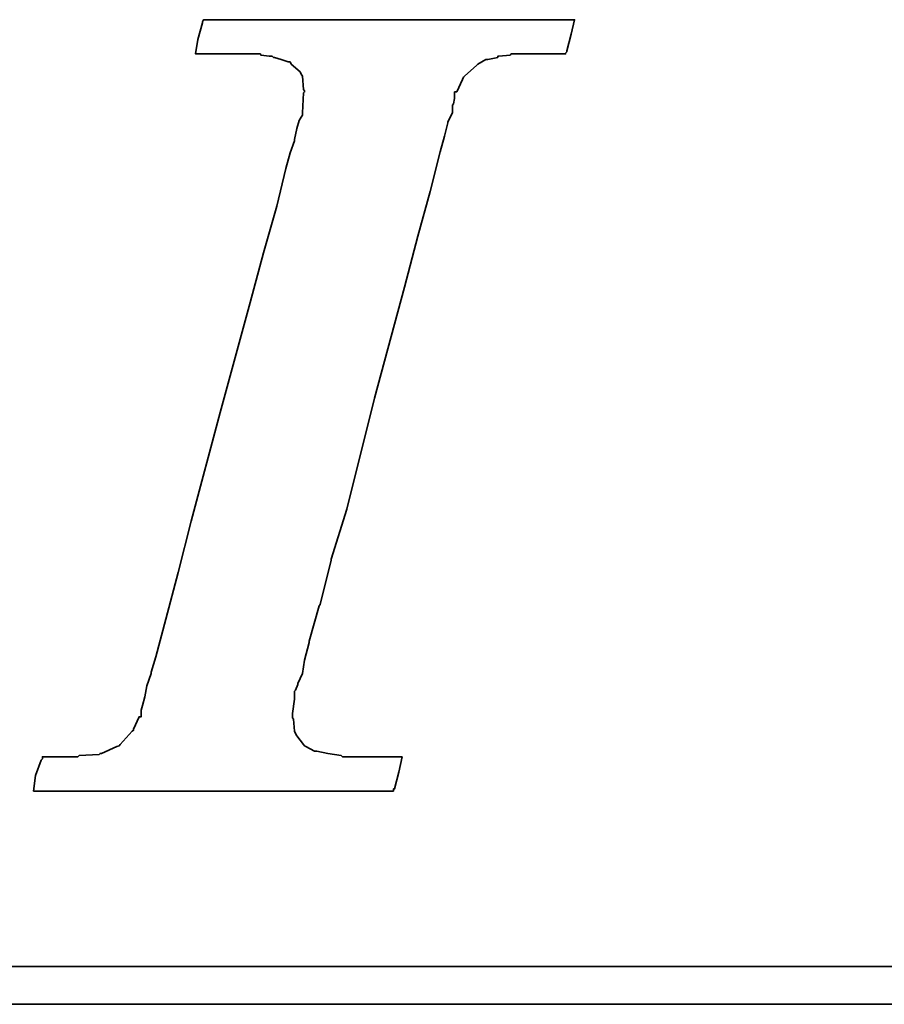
# Model space of a CAD drawing. Header units: millimetres. Extents: x -51 to 146, y -54 to 93.
# Tile 32 of 51: x 107.59 to 109.06, y 1.77 to 3.44. Entities that reach past the tile are written whole.
import ezdxf

# ---------------------------------------------------------------- set-up
doc = ezdxf.new("R2010")
doc.units = ezdxf.units.MM
doc.layers.add('DIM', color=4, linetype='Continuous')
doc.layers.add('layer 1', color=7, linetype='Continuous')

# ---------------------------------------------------------------- blocks, each defined once
blk = doc.blocks.new('TBI MOTION logo(完整正式版)')
at = {"layer": 'layer 1', "color": 22, "lineweight": 35}
for points, knots in [([(-40.59125, -7.94375), (-40.59125, -7.94375), (-40.97375, -7.94375), (-40.97375, -7.94375), (-40.97375, -7.94375), (-40.97375, -7.94375), (-41.38125, -7.94375), (-41.38125, -7.94375), (-41.38125, -7.94375), (-41.38125, -7.94375), (-41.54875, -7.94375), (-41.54875, -7.94375), (-41.54875, -7.94375), (-41.54875, -7.94375), (-41.59875, -7.94375), (-41.59875, -7.94375), (-41.59875, -7.94375), (-41.59875, -7.94375), (-41.88375, -7.94375), (-41.88375, -7.94375), (-41.88375, -7.94375), (-41.88375, -7.94375), (-41.90875, -7.91875), (-41.90875, -7.91875), (-41.90875, -7.91875), (-41.90875, -7.91875), (-42.19875, -7.87125), (-42.19875, -7.87125), (-42.19875, -7.87125), (-42.19875, -7.87125), (-42.43875, -7.82375), (-42.43875, -7.82375), (-42.43875, -7.82375), (-42.43875, -7.82375), (-42.45875, -7.82375), (-42.45875, -7.82375), (-42.45875, -7.82375), (-42.45875, -7.82375), (-42.48625, -7.82375), (-42.48625, -7.82375), (-42.48625, -7.82375), (-42.48625, -7.82375), (-42.67625, -7.72375), (-42.67625, -7.72375), (-42.67625, -7.72375), (-42.67625, -7.72375), (-42.70125, -7.70375), (-42.70125, -7.70375), (-42.70125, -7.70375), (-42.70125, -7.70375), (-42.72375, -7.67875), (-42.72375, -7.67875), (-42.72375, -7.67875), (-42.72375, -7.67875), (-42.86875, -7.48875), (-42.86875, -7.48875), (-42.86875, -7.48875), (-42.86875, -7.48875), (-42.89375, -7.43875), (-42.89375, -7.43875), (-42.89375, -7.43875), (-42.89375, -7.43875), (-42.91875, -7.38875), (-42.91875, -7.38875), (-42.91875, -7.38875), (-42.91875, -7.38875), (-42.93875, -7.12875), (-42.93875, -7.12875), (-42.93875, -7.12875), (-42.93875, -7.12875), (-42.96375, -7.10375), (-42.96375, -7.10375), (-42.96375, -7.10375), (-42.96375, -7.10375), (-42.96375, -7.05375), (-42.96375, -7.05375), (-42.96375, -7.05375), (-42.96375, -7.05375), (-42.96375, -7.00875), (-42.96375, -7.00875), (-42.96375, -7.00875), (-42.96375, -7.00875), (-42.91875, -6.69625), (-42.91875, -6.69625), (-42.91875, -6.69625), (-42.91875, -6.69625), (-42.91875, -6.62375), (-42.91875, -6.62375), (-42.91875, -6.62375), (-42.91875, -6.62375), (-42.91875, -6.59625), (-42.91875, -6.59625), (-42.91875, -6.59625), (-42.91875, -6.59625), (-42.91875, -6.57375), (-42.91875, -6.57375), (-42.91875, -6.57375), (-42.91875, -6.57375), (-42.91875, -6.52875), (-42.91875, -6.52875), (-42.91875, -6.52875), (-42.91875, -6.52875), (-42.89375, -6.50375), (-42.89375, -6.50375), (-42.89375, -6.50375), (-42.89375, -6.50375), (-42.84375, -6.38375), (-42.84375, -6.38375), (-42.84375, -6.38375), (-42.84375, -6.38375), (-42.84375, -6.35875), (-42.84375, -6.35875), (-42.84375, -6.35875), (-42.84375, -6.35875), (-42.74625, -6.14375), (-42.74625, -6.14375), (-42.74625, -6.14375), (-42.74625, -6.14375), (-42.70125, -5.85375), (-42.70125, -5.85375), (-42.70125, -5.85375), (-42.70125, -5.85375), (-42.60375, -5.47125), (-42.60375, -5.47125), (-42.60375, -5.47125), (-42.60375, -5.47125), (-42.60375, -5.44875), (-42.60375, -5.44875), (-42.60375, -5.44875), (-42.60375, -5.44875), (-42.38875, -4.67875), (-42.38875, -4.67875), (-42.38875, -4.67875), (-42.38875, -4.67875), (-42.36375, -4.65375), (-42.36375, -4.65375), (-42.36375, -4.65375), (-42.36375, -4.65375), (-42.12375, -3.69625), (-42.12375, -3.69625), (-42.12375, -3.69625), (-42.12375, -3.69625), (-42.12375, -3.67374), (-42.12375, -3.67374), (-42.12375, -3.67374), (-42.12375, -3.67374), (-41.78875, -2.59374), (-41.78875, -2.59374), (-41.78875, -2.59374), (-41.78875, -2.59374), (-41.18875, -0.19375), (-41.18875, -0.19375), (-41.18875, -0.19375), (-41.18875, -0.19375), (-40.54375, 2.20624), (-40.54375, 2.20624), (-40.54375, 2.20624), (-40.54375, 2.20624), (-40.25375, 3.30875), (-40.25375, 3.30875), (-40.25375, 3.30875), (-40.25375, 3.30875), (-39.98875, 4.27125), (-39.98875, 4.27125), (-39.98875, 4.27125), (-39.98875, 4.27125), (-39.77375, 5.13125), (-39.77375, 5.13125), (-39.77375, 5.13125), (-39.77375, 5.13125), (-39.67875, 5.47125), (-39.67875, 5.47125), (-39.67875, 5.47125), (-39.67875, 5.47125), (-39.60375, 5.75625), (-39.60375, 5.75625), (-39.60375, 5.75625), (-39.60375, 5.75625), (-39.60375, 5.78125), (-39.60375, 5.78125), (-39.60375, 5.78125), (-39.60375, 5.78125), (-39.50875, 5.97125), (-39.50875, 5.97125), (-39.50875, 5.97125), (-39.50875, 5.97125), (-39.50875, 6.13875), (-39.50875, 6.13875), (-39.50875, 6.13875), (-39.50875, 6.13875), (-39.48625, 6.16625), (-39.48625, 6.16625), (-39.48625, 6.16625), (-39.48625, 6.16625), (-39.46125, 6.28625), (-39.46125, 6.28625), (-39.46125, 6.28625), (-39.46125, 6.28625), (-39.46125, 6.42625), (-39.46125, 6.42625), (-39.46125, 6.42625), (-39.46125, 6.42625), (-39.41375, 6.42625), (-39.41375, 6.42625), (-39.41375, 6.42625), (-39.41375, 6.42625), (-39.29375, 6.69125), (-39.29375, 6.69125), (-39.29375, 6.69125), (-39.29375, 6.69125), (-39.26875, 6.74125), (-39.26875, 6.74125), (-39.26875, 6.74125), (-39.26875, 6.74125), (-39.24375, 6.76625), (-39.24375, 6.76625), (-39.24375, 6.76625), (-39.24375, 6.76625), (-38.98375, 7.00624), (-38.98375, 7.00624), (-38.98375, 7.00624), (-38.98375, 7.00624), (-38.95625, 7.02624), (-38.95625, 7.02624), (-38.95625, 7.02624), (-38.95625, 7.02624), (-38.78875, 7.12624), (-38.78875, 7.12624), (-38.78875, 7.12624), (-38.78875, 7.12624), (-38.76375, 7.12624), (-38.76375, 7.12624), (-38.76375, 7.12624), (-38.76375, 7.12624), (-38.74375, 7.12624), (-38.74375, 7.12624), (-38.74375, 7.12624), (-38.74375, 7.12624), (-38.52875, 7.17125), (-38.52875, 7.17125), (-38.52875, 7.17125), (-38.52875, 7.17125), (-38.52875, 7.19624), (-38.52875, 7.19624), (-38.52875, 7.19624), (-38.52875, 7.19624), (-38.50375, 7.19624), (-38.50375, 7.19624), (-38.50375, 7.19624), (-38.50375, 7.19624), (-38.26125, 7.21875), (-38.26125, 7.21875), (-38.26125, 7.21875), (-38.26125, 7.21875), (-38.23875, 7.24624), (-38.23875, 7.24624), (-38.23875, 7.24624), (-38.23875, 7.24624), (-38.21625, 7.24624), (-38.21625, 7.24624), (-38.21625, 7.24624), (-38.21625, 7.24624), (-38.18875, 7.24624), (-38.18875, 7.24624), (-38.18875, 7.24624), (-38.18875, 7.24624), (-37.90375, 7.24624), (-37.90375, 7.24624), (-37.90375, 7.24624), (-37.90375, 7.24624), (-37.85375, 7.24624), (-37.85375, 7.24624), (-37.85375, 7.24624), (-37.85375, 7.24624), (-37.75875, 7.24624), (-37.75875, 7.24624), (-37.75875, 7.24624), (-37.75875, 7.24624), (-37.42375, 7.24624), (-37.42375, 7.24624), (-37.42375, 7.24624), (-37.42375, 7.24624), (-37.08875, 7.24624), (-37.08875, 7.24624), (-37.08875, 7.24624), (-37.08875, 7.24624), (-37.06375, 7.24624), (-37.06375, 7.24624), (-37.06375, 7.24624), (-37.06375, 7.24624), (-37.06375, 7.26624), (-37.06375, 7.26624), (-37.06375, 7.26624), (-37.06375, 7.26624), (-37.03875, 7.29125), (-37.03875, 7.29125), (-37.03875, 7.29125), (-37.03875, 7.29125), (-37.03875, 7.31625), (-37.03875, 7.31625), (-37.03875, 7.31625), (-37.03875, 7.31625), (-36.94125, 7.67625), (-36.94125, 7.67625), (-36.94125, 7.67625), (-36.94125, 7.67625), (-36.86875, 7.98625), (-36.86875, 7.98625), (-36.86875, 7.98625), (-36.86875, 7.98625), (-36.98875, 7.98625), (-36.98875, 7.98625), (-36.98875, 7.98625), (-36.98875, 7.98625), (-37.42375, 7.98625), (-37.42375, 7.98625), (-37.42375, 7.98625), (-37.42375, 7.98625), (-37.94875, 7.98625), (-37.94875, 7.98625), (-37.94875, 7.98625), (-37.94875, 7.98625), (-38.57375, 7.98625), (-38.57375, 7.98625), (-38.57375, 7.98625), (-38.57375, 7.98625), (-39.29375, 7.98625), (-39.29375, 7.98625), (-39.29375, 7.98625), (-39.29375, 7.98625), (-40.82875, 7.98625), (-40.82875, 7.98625), (-40.82875, 7.98625), (-40.82875, 7.98625), (-42.36375, 7.98625), (-42.36375, 7.98625), (-42.36375, 7.98625), (-42.36375, 7.98625), (-43.08375, 7.98625), (-43.08375, 7.98625), (-43.08375, 7.98625), (-43.08375, 7.98625), (-43.70875, 7.98625), (-43.70875, 7.98625), (-43.70875, 7.98625), (-43.70875, 7.98625), (-44.23375, 7.98625), (-44.23375, 7.98625), (-44.23375, 7.98625), (-44.23375, 7.98625), (-44.66875, 7.98625), (-44.66875, 7.98625), (-44.66875, 7.98625), (-44.66875, 7.98625), (-44.88375, 7.98625), (-44.88375, 7.98625), (-44.88375, 7.98625), (-44.88375, 7.98625), (-44.90875, 7.94125), (-44.90875, 7.94125), (-44.90875, 7.94125), (-44.90875, 7.94125), (-44.90875, 7.91625), (-44.90875, 7.91625), (-44.90875, 7.91625), (-44.90875, 7.91625), (-45.00375, 7.55625), (-45.00375, 7.55625), (-45.00375, 7.55625), (-45.00375, 7.55625), (-45.05375, 7.24624), (-45.05375, 7.24624), (-45.05375, 7.24624), (-45.05375, 7.24624), (-44.61875, 7.24624), (-44.61875, 7.24624), (-44.61875, 7.24624), (-44.61875, 7.24624), (-44.11375, 7.24624), (-44.11375, 7.24624), (-44.11375, 7.24624), (-44.11375, 7.24624), (-43.99375, 7.24624), (-43.99375, 7.24624), (-43.99375, 7.24624), (-43.99375, 7.24624), (-43.94625, 7.24624), (-43.94625, 7.24624), (-43.94625, 7.24624), (-43.94625, 7.24624), (-43.92374, 7.24624), (-43.92374, 7.24624), (-43.92374, 7.24624), (-43.92374, 7.24624), (-43.65875, 7.24624), (-43.65875, 7.24624), (-43.65875, 7.24624), (-43.65875, 7.24624), (-43.63875, 7.21875), (-43.63875, 7.21875), (-43.63875, 7.21875), (-43.63875, 7.21875), (-43.46875, 7.19624), (-43.46875, 7.19624), (-43.46875, 7.19624), (-43.46875, 7.19624), (-43.39875, 7.19624), (-43.39875, 7.19624), (-43.39875, 7.19624), (-43.39875, 7.19624), (-43.37125, 7.17125), (-43.37125, 7.17125), (-43.37125, 7.17125), (-43.37125, 7.17125), (-43.34875, 7.17125), (-43.34875, 7.17125), (-43.34875, 7.17125), (-43.34875, 7.17125), (-43.20375, 7.12624), (-43.20375, 7.12624), (-43.20375, 7.12624), (-43.20375, 7.12624), (-43.05875, 7.07624), (-43.05875, 7.07624), (-43.05875, 7.07624), (-43.05875, 7.07624), (-43.01375, 7.07624), (-43.01375, 7.07624), (-43.01375, 7.07624), (-43.01375, 7.07624), (-42.98875, 7.02624), (-42.98875, 7.02624), (-42.98875, 7.02624), (-42.98875, 7.02624), (-42.79875, 6.86125), (-42.79875, 6.86125), (-42.79875, 6.86125), (-42.79875, 6.86125), (-42.77375, 6.81125), (-42.77375, 6.81125), (-42.77375, 6.81125), (-42.77375, 6.81125), (-42.74625, 6.76625), (-42.74625, 6.76625), (-42.74625, 6.76625), (-42.74625, 6.76625), (-42.72375, 6.47625), (-42.72375, 6.47625), (-42.72375, 6.47625), (-42.72375, 6.47625), (-42.70125, 6.45124), (-42.70125, 6.45124), (-42.70125, 6.45124), (-42.70125, 6.45124), (-42.70125, 6.42625), (-42.70125, 6.42625), (-42.70125, 6.42625), (-42.70125, 6.42625), (-42.72375, 6.40625), (-42.72375, 6.40625), (-42.72375, 6.40625), (-42.72375, 6.40625), (-42.74625, 5.97125), (-42.74625, 5.97125), (-42.74625, 5.97125), (-42.74625, 5.97125), (-42.74625, 5.94625), (-42.74625, 5.94625), (-42.74625, 5.94625), (-42.74625, 5.94625), (-42.74625, 5.92625), (-42.74625, 5.92625), (-42.74625, 5.92625), (-42.74625, 5.92625), (-42.77375, 5.87625), (-42.77375, 5.87625), (-42.77375, 5.87625), (-42.77375, 5.87625), (-42.81875, 5.80625), (-42.81875, 5.80625), (-42.81875, 5.80625), (-42.81875, 5.80625), (-42.86875, 5.63625), (-42.86875, 5.63625), (-42.86875, 5.63625), (-42.86875, 5.63625), (-42.91875, 5.39625), (-42.91875, 5.39625), (-42.91875, 5.39625), (-42.91875, 5.39625), (-42.91875, 5.37124), (-42.91875, 5.37124), (-42.91875, 5.37124), (-42.91875, 5.37124), (-43.01375, 5.10874), (-43.01375, 5.10874), (-43.01375, 5.10874), (-43.01375, 5.10874), (-43.10875, 4.77124), (-43.10875, 4.77124), (-43.10875, 4.77124), (-43.10875, 4.77124), (-43.29875, 3.95625), (-43.29875, 3.95625), (-43.29875, 3.95625), (-43.29875, 3.95625), (-43.58875, 2.95125), (-43.58875, 2.95125), (-43.58875, 2.95125), (-43.58875, 2.95125), (-43.87375, 1.87125), (-43.87375, 1.87125), (-43.87375, 1.87125), (-43.87375, 1.87125), (-44.52625, -0.50374), (-44.52625, -0.50374), (-44.52625, -0.50374), (-44.52625, -0.50374), (-45.14875, -2.85375), (-45.14875, -2.85375), (-45.14875, -2.85375), (-45.14875, -2.85375), (-45.43375, -3.95875), (-45.43375, -3.95875), (-45.43375, -3.95875), (-45.43375, -3.95875), (-45.69875, -4.96875), (-45.69875, -4.96875), (-45.69875, -4.96875), (-45.69875, -4.96875), (-45.91375, -5.78375), (-45.91375, -5.78375), (-45.91375, -5.78375), (-45.91375, -5.78375), (-46.01375, -6.11875), (-46.01375, -6.11875), (-46.01375, -6.11875), (-46.01375, -6.11875), (-46.01375, -6.14375), (-46.01375, -6.14375), (-46.01375, -6.14375), (-46.01375, -6.14375), (-46.10875, -6.40875), (-46.10875, -6.40875), (-46.10875, -6.40875), (-46.10875, -6.40875), (-46.15375, -6.64875), (-46.15375, -6.64875), (-46.15375, -6.64875), (-46.15375, -6.64875), (-46.20375, -6.83875), (-46.20375, -6.83875), (-46.20375, -6.83875), (-46.20375, -6.83875), (-46.22875, -6.93375), (-46.22875, -6.93375), (-46.22875, -6.93375), (-46.22875, -6.93375), (-46.22875, -7.07875), (-46.22875, -7.07875), (-46.22875, -7.07875), (-46.22875, -7.07875), (-46.27375, -7.07875), (-46.27375, -7.07875), (-46.27375, -7.07875), (-46.27375, -7.07875), (-46.39375, -7.34375), (-46.39375, -7.34375), (-46.39375, -7.34375), (-46.39375, -7.34375), (-46.39375, -7.36875), (-46.39375, -7.36875), (-46.39375, -7.36875), (-46.39375, -7.36875), (-46.42125, -7.38875), (-46.42125, -7.38875), (-46.42125, -7.38875), (-46.42125, -7.38875), (-46.68375, -7.67875), (-46.68375, -7.67875), (-46.68375, -7.67875), (-46.68375, -7.67875), (-46.70875, -7.70375), (-46.70875, -7.70375), (-46.70875, -7.70375), (-46.70875, -7.70375), (-46.75375, -7.72375), (-46.75375, -7.72375), (-46.75375, -7.72375), (-46.75375, -7.72375), (-47.08875, -7.87125), (-47.08875, -7.87125), (-47.08875, -7.87125), (-47.08875, -7.87125), (-47.11625, -7.87125), (-47.11625, -7.87125), (-47.11625, -7.87125), (-47.11625, -7.87125), (-47.13875, -7.89375), (-47.13875, -7.89375), (-47.13875, -7.89375), (-47.13875, -7.89375), (-47.56875, -7.91875), (-47.56875, -7.91875), (-47.56875, -7.91875), (-47.56875, -7.91875), (-47.59625, -7.94375), (-47.59625, -7.94375), (-47.59625, -7.94375), (-47.59625, -7.94375), (-47.64375, -7.94375), (-47.64375, -7.94375), (-47.64375, -7.94375), (-47.64375, -7.94375), (-47.73625, -7.94375), (-47.73625, -7.94375), (-47.73625, -7.94375), (-47.73625, -7.94375), (-48.07375, -7.94375), (-48.07375, -7.94375), (-48.07375, -7.94375), (-48.07375, -7.94375), (-48.36125, -7.94375), (-48.36125, -7.94375), (-48.36125, -7.94375), (-48.36125, -7.94375), (-48.36125, -7.96625), (-48.36125, -7.96625), (-48.36125, -7.96625), (-48.36125, -7.96625), (-48.36125, -7.99125), (-48.36125, -7.99125), (-48.36125, -7.99125), (-48.36125, -7.99125), (-48.38875, -8.01375), (-48.38875, -8.01375), (-48.38875, -8.01375), (-48.38875, -8.01375), (-48.50875, -8.34875), (-48.50875, -8.34875), (-48.50875, -8.34875), (-48.50875, -8.34875), (-48.55375, -8.68625), (-48.55375, -8.68625), (-48.55375, -8.68625), (-48.55375, -8.68625), (-48.45875, -8.68625), (-48.45875, -8.68625), (-48.45875, -8.68625), (-48.45875, -8.68625), (-48.07375, -8.68625), (-48.07375, -8.68625), (-48.07375, -8.68625), (-48.07375, -8.68625), (-47.52375, -8.68625), (-47.52375, -8.68625), (-47.52375, -8.68625), (-47.52375, -8.68625), (-46.92375, -8.68625), (-46.92375, -8.68625), (-46.92375, -8.68625), (-46.92375, -8.68625), (-46.25375, -8.68625), (-46.25375, -8.68625), (-46.25375, -8.68625), (-46.25375, -8.68625), (-46.20375, -8.68625), (-46.20375, -8.68625), (-46.20375, -8.68625), (-46.20375, -8.68625), (-44.71375, -8.68625), (-44.71375, -8.68625), (-44.71375, -8.68625), (-44.71375, -8.68625), (-43.22875, -8.68625), (-43.22875, -8.68625), (-43.22875, -8.68625), (-43.22875, -8.68625), (-42.55875, -8.68625), (-42.55875, -8.68625), (-42.55875, -8.68625), (-42.55875, -8.68625), (-42.50875, -8.68625), (-42.50875, -8.68625), (-42.50875, -8.68625), (-42.50875, -8.68625), (-41.93375, -8.68625), (-41.93375, -8.68625), (-41.93375, -8.68625), (-41.93375, -8.68625), (-41.38125, -8.68625), (-41.38125, -8.68625), (-41.38125, -8.68625), (-41.38125, -8.68625), (-40.97375, -8.68625), (-40.97375, -8.68625), (-40.97375, -8.68625), (-40.97375, -8.68625), (-40.78125, -8.68625), (-40.78125, -8.68625), (-40.78125, -8.68625), (-40.78125, -8.68625), (-40.78125, -8.63875), (-40.78125, -8.63875), (-40.78125, -8.63875), (-40.78125, -8.63875), (-40.75875, -8.63875), (-40.75875, -8.63875), (-40.75875, -8.63875), (-40.75875, -8.63875), (-40.66375, -8.27875), (-40.66375, -8.27875), (-40.66375, -8.27875), (-40.66375, -8.27875), (-40.59125, -7.94375), (-40.59125, -7.94375)], [0, 0, 0, 0, 0.00558659, 0.00558659, 0.00558659, 0.00558659, 0.01117318, 0.01117318, 0.01117318, 0.01117318, 0.01675978, 0.01675978, 0.01675978, 0.01675978, 0.02234637, 0.02234637, 0.02234637, 0.02234637, 0.02793296, 0.02793296, 0.02793296, 0.02793296, 0.03351955, 0.03351955, 0.03351955, 0.03351955, 0.03910615, 0.03910615, 0.03910615, 0.03910615, 0.04469274, 0.04469274, 0.04469274, 0.04469274, 0.05027933, 0.05027933, 0.05027933, 0.05027933, 0.05586592, 0.05586592, 0.05586592, 0.05586592, 0.06145251, 0.06145251, 0.06145251, 0.06145251, 0.06703911, 0.06703911, 0.06703911, 0.06703911, 0.0726257, 0.0726257, 0.0726257, 0.0726257, 0.07821229, 0.07821229, 0.07821229, 0.07821229, 0.08379888, 0.08379888, 0.08379888, 0.08379888, 0.08938547, 0.08938547, 0.08938547, 0.08938547, 0.09497207, 0.09497207, 0.09497207, 0.09497207, 0.10055866, 0.10055866, 0.10055866, 0.10055866, 0.10614525, 0.10614525, 0.10614525, 0.10614525, 0.11173184, 0.11173184, 0.11173184, 0.11173184, 0.11731844, 0.11731844, 0.11731844, 0.11731844, 0.12290503, 0.12290503, 0.12290503, 0.12290503, 0.12849162, 0.12849162, 0.12849162, 0.12849162, 0.13407821, 0.13407821, 0.13407821, 0.13407821, 0.1396648, 0.1396648, 0.1396648, 0.1396648, 0.1452514, 0.1452514, 0.1452514, 0.1452514, 0.15083799, 0.15083799, 0.15083799, 0.15083799, 0.15642458, 0.15642458, 0.15642458, 0.15642458, 0.16201117, 0.16201117, 0.16201117, 0.16201117, 0.16759777, 0.16759777, 0.16759777, 0.16759777, 0.17318436, 0.17318436, 0.17318436, 0.17318436, 0.17877095, 0.17877095, 0.17877095, 0.17877095, 0.18435754, 0.18435754, 0.18435754, 0.18435754, 0.18994413, 0.18994413, 0.18994413, 0.18994413, 0.19553073, 0.19553073, 0.19553073, 0.19553073, 0.20111732, 0.20111732, 0.20111732, 0.20111732, 0.20670391, 0.20670391, 0.20670391, 0.20670391, 0.2122905, 0.2122905, 0.2122905, 0.2122905, 0.21787709, 0.21787709, 0.21787709, 0.21787709, 0.22346369, 0.22346369, 0.22346369, 0.22346369, 0.22905028, 0.22905028, 0.22905028, 0.22905028, 0.23463687, 0.23463687, 0.23463687, 0.23463687, 0.24022346, 0.24022346, 0.24022346, 0.24022346, 0.24581006, 0.24581006, 0.24581006, 0.24581006, 0.25139665, 0.25139665, 0.25139665, 0.25139665, 0.25698324, 0.25698324, 0.25698324, 0.25698324, 0.26256983, 0.26256983, 0.26256983, 0.26256983, 0.26815642, 0.26815642, 0.26815642, 0.26815642, 0.27374302, 0.27374302, 0.27374302, 0.27374302, 0.27932961, 0.27932961, 0.27932961, 0.27932961, 0.2849162, 0.2849162, 0.2849162, 0.2849162, 0.29050279, 0.29050279, 0.29050279, 0.29050279, 0.29608939, 0.29608939, 0.29608939, 0.29608939, 0.30167598, 0.30167598, 0.30167598, 0.30167598, 0.30726257, 0.30726257, 0.30726257, 0.30726257, 0.31284916, 0.31284916, 0.31284916, 0.31284916, 0.31843575, 0.31843575, 0.31843575, 0.31843575, 0.32402235, 0.32402235, 0.32402235, 0.32402235, 0.32960894, 0.32960894, 0.32960894, 0.32960894, 0.33519553, 0.33519553, 0.33519553, 0.33519553, 0.34078212, 0.34078212, 0.34078212, 0.34078212, 0.34636872, 0.34636872, 0.34636872, 0.34636872, 0.35195531, 0.35195531, 0.35195531, 0.35195531, 0.3575419, 0.3575419, 0.3575419, 0.3575419, 0.36312849, 0.36312849, 0.36312849, 0.36312849, 0.36871508, 0.36871508, 0.36871508, 0.36871508, 0.37430168, 0.37430168, 0.37430168, 0.37430168, 0.37988827, 0.37988827, 0.37988827, 0.37988827, 0.38547486, 0.38547486, 0.38547486, 0.38547486, 0.39106145, 0.39106145, 0.39106145, 0.39106145, 0.39664804, 0.39664804, 0.39664804, 0.39664804, 0.40223464, 0.40223464, 0.40223464, 0.40223464, 0.40782123, 0.40782123, 0.40782123, 0.40782123, 0.41340782, 0.41340782, 0.41340782, 0.41340782, 0.41899441, 0.41899441, 0.41899441, 0.41899441, 0.42458101, 0.42458101, 0.42458101, 0.42458101, 0.4301676, 0.4301676, 0.4301676, 0.4301676, 0.43575419, 0.43575419, 0.43575419, 0.43575419, 0.44134078, 0.44134078, 0.44134078, 0.44134078, 0.44692737, 0.44692737, 0.44692737, 0.44692737, 0.45251397, 0.45251397, 0.45251397, 0.45251397, 0.45810056, 0.45810056, 0.45810056, 0.45810056, 0.46368715, 0.46368715, 0.46368715, 0.46368715, 0.46927374, 0.46927374, 0.46927374, 0.46927374, 0.47486034, 0.47486034, 0.47486034, 0.47486034, 0.48044693, 0.48044693, 0.48044693, 0.48044693, 0.48603352, 0.48603352, 0.48603352, 0.48603352, 0.49162011, 0.49162011, 0.49162011, 0.49162011, 0.4972067, 0.4972067, 0.4972067, 0.4972067, 0.5027933, 0.5027933, 0.5027933, 0.5027933, 0.50837989, 0.50837989, 0.50837989, 0.50837989, 0.51396648, 0.51396648, 0.51396648, 0.51396648, 0.51955307, 0.51955307, 0.51955307, 0.51955307, 0.52513966, 0.52513966, 0.52513966, 0.52513966, 0.53072626, 0.53072626, 0.53072626, 0.53072626, 0.53631285, 0.53631285, 0.53631285, 0.53631285, 0.54189944, 0.54189944, 0.54189944, 0.54189944, 0.54748603, 0.54748603, 0.54748603, 0.54748603, 0.55307263, 0.55307263, 0.55307263, 0.55307263, 0.55865922, 0.55865922, 0.55865922, 0.55865922, 0.56424581, 0.56424581, 0.56424581, 0.56424581, 0.5698324, 0.5698324, 0.5698324, 0.5698324, 0.57541899, 0.57541899, 0.57541899, 0.57541899, 0.58100559, 0.58100559, 0.58100559, 0.58100559, 0.58659218, 0.58659218, 0.58659218, 0.58659218, 0.59217877, 0.59217877, 0.59217877, 0.59217877, 0.59776536, 0.59776536, 0.59776536, 0.59776536, 0.60335196, 0.60335196, 0.60335196, 0.60335196, 0.60893855, 0.60893855, 0.60893855, 0.60893855, 0.61452514, 0.61452514, 0.61452514, 0.61452514, 0.62011173, 0.62011173, 0.62011173, 0.62011173, 0.62569832, 0.62569832, 0.62569832, 0.62569832, 0.63128492, 0.63128492, 0.63128492, 0.63128492, 0.63687151, 0.63687151, 0.63687151, 0.63687151, 0.6424581, 0.6424581, 0.6424581, 0.6424581, 0.64804469, 0.64804469, 0.64804469, 0.64804469, 0.65363128, 0.65363128, 0.65363128, 0.65363128, 0.65921788, 0.65921788, 0.65921788, 0.65921788, 0.66480447, 0.66480447, 0.66480447, 0.66480447, 0.67039106, 0.67039106, 0.67039106, 0.67039106, 0.67597765, 0.67597765, 0.67597765, 0.67597765, 0.68156425, 0.68156425, 0.68156425, 0.68156425, 0.68715084, 0.68715084, 0.68715084, 0.68715084, 0.69273743, 0.69273743, 0.69273743, 0.69273743, 0.69832402, 0.69832402, 0.69832402, 0.69832402, 0.70391061, 0.70391061, 0.70391061, 0.70391061, 0.70949721, 0.70949721, 0.70949721, 0.70949721, 0.7150838, 0.7150838, 0.7150838, 0.7150838, 0.72067039, 0.72067039, 0.72067039, 0.72067039, 0.72625698, 0.72625698, 0.72625698, 0.72625698, 0.73184358, 0.73184358, 0.73184358, 0.73184358, 0.73743017, 0.73743017, 0.73743017, 0.73743017, 0.74301676, 0.74301676, 0.74301676, 0.74301676, 0.74860335, 0.74860335, 0.74860335, 0.74860335, 0.75418994, 0.75418994, 0.75418994, 0.75418994, 0.75977654, 0.75977654, 0.75977654, 0.75977654, 0.76536313, 0.76536313, 0.76536313, 0.76536313, 0.77094972, 0.77094972, 0.77094972, 0.77094972, 0.77653631, 0.77653631, 0.77653631, 0.77653631, 0.78212291, 0.78212291, 0.78212291, 0.78212291, 0.7877095, 0.7877095, 0.7877095, 0.7877095, 0.79329609, 0.79329609, 0.79329609, 0.79329609, 0.79888268, 0.79888268, 0.79888268, 0.79888268, 0.80446927, 0.80446927, 0.80446927, 0.80446927, 0.81005587, 0.81005587, 0.81005587, 0.81005587, 0.81564246, 0.81564246, 0.81564246, 0.81564246, 0.82122905, 0.82122905, 0.82122905, 0.82122905, 0.82681564, 0.82681564, 0.82681564, 0.82681564, 0.83240223, 0.83240223, 0.83240223, 0.83240223, 0.83798883, 0.83798883, 0.83798883, 0.83798883, 0.84357542, 0.84357542, 0.84357542, 0.84357542, 0.84916201, 0.84916201, 0.84916201, 0.84916201, 0.8547486, 0.8547486, 0.8547486, 0.8547486, 0.8603352, 0.8603352, 0.8603352, 0.8603352, 0.86592179, 0.86592179, 0.86592179, 0.86592179, 0.87150838, 0.87150838, 0.87150838, 0.87150838, 0.87709497, 0.87709497, 0.87709497, 0.87709497, 0.88268156, 0.88268156, 0.88268156, 0.88268156, 0.88826816, 0.88826816, 0.88826816, 0.88826816, 0.89385475, 0.89385475, 0.89385475, 0.89385475, 0.89944134, 0.89944134, 0.89944134, 0.89944134, 0.90502793, 0.90502793, 0.90502793, 0.90502793, 0.91061453, 0.91061453, 0.91061453, 0.91061453, 0.91620112, 0.91620112, 0.91620112, 0.91620112, 0.92178771, 0.92178771, 0.92178771, 0.92178771, 0.9273743, 0.9273743, 0.9273743, 0.9273743, 0.93296089, 0.93296089, 0.93296089, 0.93296089, 0.93854749, 0.93854749, 0.93854749, 0.93854749, 0.94413408, 0.94413408, 0.94413408, 0.94413408, 0.94972067, 0.94972067, 0.94972067, 0.94972067, 0.95530726, 0.95530726, 0.95530726, 0.95530726, 0.96089385, 0.96089385, 0.96089385, 0.96089385, 0.96648045, 0.96648045, 0.96648045, 0.96648045, 0.97206704, 0.97206704, 0.97206704, 0.97206704, 0.97765363, 0.97765363, 0.97765363, 0.97765363, 0.98324022, 0.98324022, 0.98324022, 0.98324022, 0.98882682, 0.98882682, 0.98882682, 0.98882682, 0.99441341, 0.99441341, 0.99441341, 0.99441341, 1, 1, 1, 1]), ([(75.90875, -9.47875), (75.90875, -9.47875), (75.90875, -12.28625), (75.90875, -12.28625), (75.90875, -12.28625), (75.90875, -12.28625), (75.90875, -12.47875), (75.90875, -12.47875), (75.90875, -12.47875), (75.90875, -12.47875), (75.71625, -12.47875), (75.71625, -12.47875), (75.71625, -12.47875), (75.71625, -12.47875), (-88.32875, -12.47875), (-88.32875, -12.47875), (-88.32875, -12.47875), (-88.32875, -12.47875), (-88.32875, -13.29375), (-88.32875, -13.29375), (-88.32875, -13.29375), (-88.32875, -13.29375), (82.89125, -13.29375), (82.89125, -13.29375), (82.89125, -13.29375), (82.89125, -13.29375), (75.90875, -9.47875), (75.90875, -9.47875)], [0, 0, 0, 0, 0.14285714, 0.14285714, 0.14285714, 0.14285714, 0.28571429, 0.28571429, 0.28571429, 0.28571429, 0.42857143, 0.42857143, 0.42857143, 0.42857143, 0.57142857, 0.57142857, 0.57142857, 0.57142857, 0.71428571, 0.71428571, 0.71428571, 0.71428571, 0.85714286, 0.85714286, 0.85714286, 0.85714286, 1, 1, 1, 1])]:
    blk.add_open_spline(points, degree=3, knots=knots, dxfattribs=at)

msp = doc.modelspace()

# ---------------------------------------------------------------- block references
at = {"layer": 'DIM', "color": 7, "xscale": 0.0784079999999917, "yscale": 0.0784079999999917, "zscale": 0.0784079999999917}
msp.add_blockref('TBI MOTION logo(完整正式版)', (111.4219, 2.8126), dxfattribs=at)

doc.saveas('drawing.dxf')
